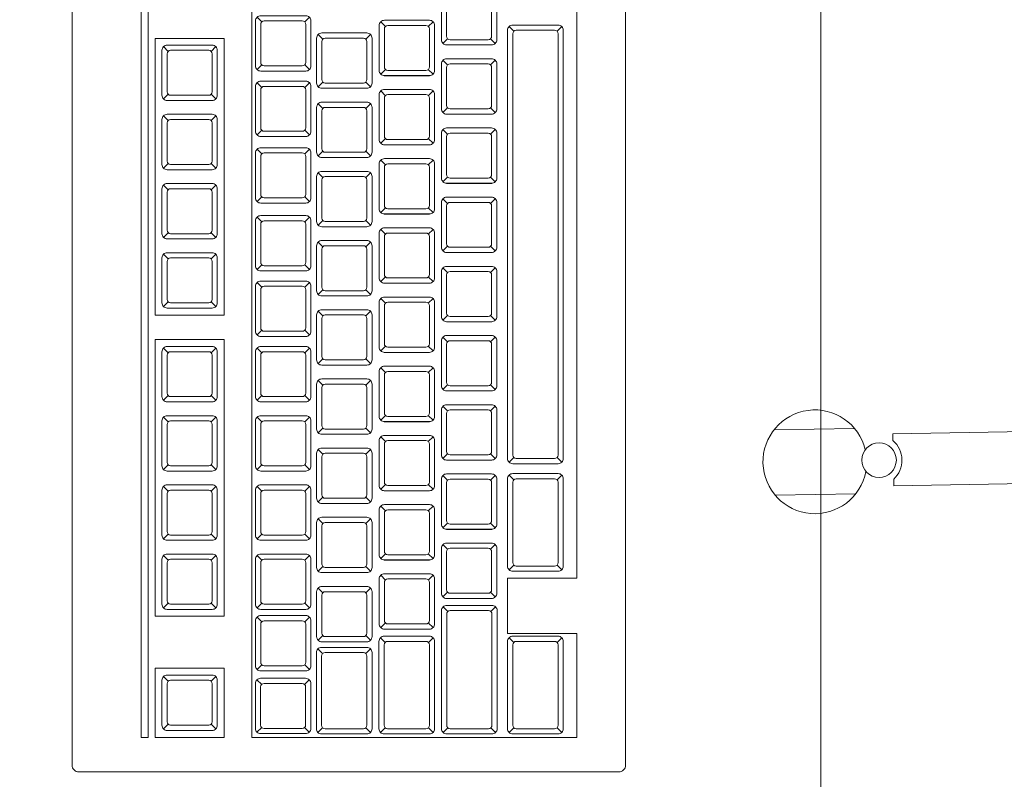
# Model space of a CAD drawing. Header units: millimetres. Extents: x 24385 to 79107, y -56478 to -23676.
# Tile 226 of 256: x 28083 to 28112, y -25822 to -25800. Entities that reach past the tile are written whole.
import ezdxf

# ---------------------------------------------------------------- set-up
doc = ezdxf.new("R2010")
doc.units = ezdxf.units.MM
doc.header["$LTSCALE"] = 2
doc.layers.add('0_OPIS', color=7, linetype='Continuous', lineweight=13)
doc.layers.add('3DPLAN_A_TABELKA POMIESZCZEŃ', color=7, linetype='Continuous', lineweight=0)
doc.layers.add('3DPLAN_A_KRESKOWANIE 1', color=253, linetype='Continuous')
doc.layers.add('3DPLAN_A_OPIS', color=8, linetype='Continuous')
doc.layers.add('FURNITURE ZD 1 500', color=7, linetype='Continuous', lineweight=13, true_color=0x9fa8a5)
doc.styles.add('ARIAL', font='arial.ttf')

# ---------------------------------------------------------------- blocks, each defined once
blk = doc.blocks.new('kondygnacja -1')
at = {"layer": '3DPLAN_A_KRESKOWANIE 1'}
h = blk.add_hatch(dxfattribs=at)
h.set_pattern_fill('ANSI31', color=256, scale=7.5, style=0)
h.set_pattern_definition([(45, (23044.838, -26883.88), (-16.83798, 16.83798), [])])
h.paths.add_polyline_path([(31677.485, -24430.84), (30214.868, -24430.84), (30214.868, -24470.84), (30429.606, -24470.84), (30429.606, -24477.84), (30447.606, -24477.84), (30447.606, -24818.84), (30476.606, -24818.84), (30476.606, -24470.84), (31012.606, -24470.84), (31012.606, -24478.84), (31079.606, -24478.84), (31079.606, -24470.84), (31638.606, -24470.84), (31638.606, -25036.84), (31079.606, -25036.84), (31079.606, -25028.84), (31012.606, -25028.84), (31012.606, -25036.84), (30611.38, -25036.84), (30611.38, -25072.84), (31023.606, -25072.84), (31034.606, -25082.84), (31034.606, -25330.84), (31023.606, -25340.84), (30831.396, -25340.84, -0.038531), (30832.58, -25356.183), (30832.58, -25371.84), (31079.606, -25371.84), (31079.606, -25072.84), (31638.606, -25072.84), (31638.606, -25943.84), (30832.58, -25943.84), (30832.58, -26009.84), (31677.485, -26009.84)])
h.paths.add_polyline_path([(30682.606, -26009.84), (30832.58, -26009.84), (30832.58, -25943.84), (30760.606, -25943.84), (30760.606, -25454.668), (30735.606, -25464.584), (30735.606, -25943.84), (30682.606, -25943.84)])
h.paths.add_polyline_path([(30679.606, -25371.84), (30735.606, -25371.84), (30735.606, -25464.584), (30760.606, -25454.668), (30760.606, -25371.84), (30832.58, -25371.84), (30832.58, -25356.183, 0.038531), (30831.396, -25340.84), (30679.606, -25340.84)])
h.paths.add_polyline_path([(30355.83, -25371.84), (30425.606, -25371.84), (30425.606, -25379.84), (30463.606, -25379.84), (30463.606, -25424.739), (30471.606, -25424.739), (30471.606, -25395.84), (30533.606, -25395.84), (30533.606, -25371.84), (30576.606, -25371.84), (30576.606, -25341.84), (30472.606, -25341.84), (30472.606, -25326.84), (30427.606, -25326.84), (30427.606, -25341.84), (30355.83, -25341.84)])
h.paths.add_polyline_path([(30456.606, -25936.84), (30425.606, -25936.84), (30425.606, -25945.84), (30380.606, -25945.84), (30380.606, -26009.84), (30512.606, -26009.84), (30512.606, -25943.84), (30466.606, -25943.84), (30466.606, -25712.84), (30456.606, -25712.84)])
h.paths.add_polyline_path([(28888.606, -25941.84), (28888.606, -26009.84), (29013.606, -26009.84), (29013.606, -25941.84)])
h.paths.add_polyline_path([(28591.166, -26009.84), (28591.166, -25944.84), (28547.606, -25944.84), (28547.606, -26009.84)])
h.paths.add_polyline_path([(28624.606, -25870.534), (28654.797, -25870.534), (28654.797, -25924.534), (28624.606, -25924.534), (28624.606, -25944.84), (28591.166, -25944.84), (28591.166, -26009.84), (28713.606, -26009.84), (28713.606, -25941.84), (28672.606, -25941.84), (28672.606, -25932.84), (28657.606, -25932.84), (28657.606, -25716.84), (28624.606, -25716.84)])
h.paths.add_polyline_path([(28372.606, -25944.84), (28328.606, -25944.84), (28328.606, -25907.84), (28282.606, -25907.84), (28282.606, -25944.84), (28248.606, -25944.84), (28248.606, -26009.84), (28372.606, -26009.84)])
h.paths.add_polyline_path([(28092.606, -25563.84), (28054.606, -25563.84), (28054.606, -25383.84), (28067.602, -25383.84), (28067.606, -25375.84), (28340.606, -25375.84), (28340.606, -25341.84), (28070.606, -25341.84), (28070.606, -25332.84), (28030.606, -25332.84), (28030.606, -25395.598), (28048.707, -25395.598), (28048.707, -25449.598), (28030.606, -25449.598), (28030.606, -26009.84), (28073.606, -26009.84), (28073.606, -25944.84), (28054.606, -25944.84), (28054.606, -25668.84), (28092.606, -25668.84)])
h.paths.add_polyline_path([(27949.606, -25495.746), (27949.606, -25507.746), (27983.295, -25507.746), (27983.295, -25521.746), (27949.606, -25521.746), (27949.606, -25531.84), (27999.606, -25531.84), (27999.606, -25934.84), (27982.606, -25934.84), (27982.606, -25942.84), (27947.606, -25942.84), (27947.606, -26009.84), (28026.624, -26009.84), (28026.624, -25449.598), (27999.606, -25449.598), (27999.606, -25463.84), (27949.606, -25463.84), (27949.606, -25481.746), (27983.295, -25481.746), (27983.295, -25495.746)])
h.paths.add_polyline_path([(27982.606, -25361.84), (27952.606, -25361.84), (27952.606, -25332.84), (28026.624, -25332.84), (28026.624, -25395.598), (27999.606, -25395.598), (27999.606, -25377.84), (27982.606, -25377.84)])
h.paths.add_polyline_path([(26818.606, -25892.84), (26781.485, -25892.84), (26781.485, -26009.84), (26894.541, -26009.84), (26894.541, -25942.84), (26830.606, -25942.84), (26830.606, -25930.84), (26818.606, -25930.84)])
h.paths.add_polyline_path([(26894.541, -26009.84), (27115.936, -26009.84), (27115.936, -25942.84), (26894.541, -25942.84)])
h.paths.add_polyline_path([(27115.936, -25942.84), (27115.936, -26009.84), (27466.606, -26009.84), (27466.606, -25942.84), (27427.606, -25942.84), (27427.606, -25933.84), (27384.606, -25933.84), (27384.606, -25942.84)])
h.paths.add_polyline_path([(27641.606, -25942.84), (27641.606, -26009.84), (27802.606, -26009.84), (27802.606, -25942.84)])
h.paths.add_polyline_path([(30621.105, -25040.467), (30688.374, -25040.467), (30688.374, -25072.867), (30621.105, -25072.867)], flags=24)
at = {"layer": 'FURNITURE ZD 1 500', "lineweight": 0}
for p, q in [((28090.011, -25792.236), (28090.011, -25821.136)), ((28099.399, -25816.536), (28099.399, -25797.236)), ((28090.294, -25800.456), (28090.159, -25800.321)), ((28091.536, -25800.456), (28091.671, -25800.321)), ((28093.868, -25800.588), (28093.733, -25800.452)), ((28095.109, -25800.588), (28095.245, -25800.452)), ((28097.579, -25800.725), (28097.443, -25800.59)), ((28098.829, -25800.725), (28098.964, -25800.59)), ((28092.061, -25800.954), (28091.925, -25800.819)), ((28093.302, -25800.954), (28093.438, -25800.819)), ((28087.591, -25801.307), (28087.455, -25801.171)), ((28088.832, -25801.307), (28088.968, -25801.171)), ((28095.668, -25800.942), (28095.533, -25801.077)), ((28095.631, -25801.123), (28096.94, -25801.123)), ((28096.909, -25800.942), (28097.045, -25801.077)), ((28090.294, -25801.697), (28090.159, -25801.833)), ((28091.536, -25801.697), (28091.671, -25801.833)), ((28095.668, -25801.7), (28095.533, -25801.565)), ((28096.909, -25801.7), (28097.045, -25801.565)), ((28093.868, -25801.829), (28093.733, -25801.964)), ((28093.832, -25802.011), (28095.14, -25802.011)), ((28095.109, -25801.829), (28095.245, -25801.964)), ((28090.294, -25802.347), (28090.159, -25802.212)), ((28091.536, -25802.347), (28091.671, -25802.212)), ((28092.061, -25802.196), (28091.925, -25802.331)), ((28093.302, -25802.196), (28093.438, -25802.331)), ((28087.591, -25802.548), (28087.455, -25802.684)), ((28088.832, -25802.548), (28088.968, -25802.684)), ((28093.868, -25802.588), (28093.733, -25802.452)), ((28095.109, -25802.588), (28095.245, -25802.452)), ((28092.061, -25802.954), (28091.925, -25802.819)), ((28093.302, -25802.954), (28093.438, -25802.819)), ((28087.591, -25803.307), (28087.455, -25803.171)), ((28088.832, -25803.307), (28088.968, -25803.171)), ((28095.668, -25802.942), (28095.533, -25803.077)), ((28095.631, -25803.123), (28096.94, -25803.123)), ((28096.909, -25802.942), (28097.045, -25803.077)), ((28090.294, -25803.589), (28090.159, -25803.724)), ((28091.536, -25803.589), (28091.671, -25803.724)), ((28095.668, -25803.7), (28095.533, -25803.565)), ((28096.909, -25803.7), (28097.045, -25803.565)), ((28093.868, -25803.829), (28093.733, -25803.964)), ((28093.832, -25804.011), (28095.14, -25804.011)), ((28095.109, -25803.829), (28095.245, -25803.964)), ((28090.294, -25804.272), (28090.159, -25804.136)), ((28091.536, -25804.272), (28091.671, -25804.136)), ((28092.061, -25804.196), (28091.925, -25804.331)), ((28093.302, -25804.196), (28093.438, -25804.331)), ((28087.591, -25804.548), (28087.455, -25804.684)), ((28088.832, -25804.548), (28088.968, -25804.684)), ((28093.868, -25804.588), (28093.733, -25804.452)), ((28095.109, -25804.588), (28095.245, -25804.452)), ((28092.061, -25804.954), (28091.925, -25804.819)), ((28093.302, -25804.954), (28093.438, -25804.819)), ((28087.591, -25805.307), (28087.455, -25805.171)), ((28088.832, -25805.307), (28088.968, -25805.171)), ((28095.668, -25804.942), (28095.533, -25805.077)), ((28095.631, -25805.123), (28096.94, -25805.123)), ((28096.909, -25804.942), (28097.045, -25805.077)), ((28090.294, -25805.513), (28090.159, -25805.648)), ((28091.536, -25805.513), (28091.671, -25805.648)), ((28095.668, -25805.7), (28095.533, -25805.565)), ((28096.909, -25805.7), (28097.045, -25805.565)), ((28093.868, -25805.829), (28093.733, -25805.964)), ((28093.832, -25806.011), (28095.14, -25806.011)), ((28095.109, -25805.829), (28095.245, -25805.964)), ((28090.294, -25806.233), (28090.159, -25806.098)), ((28091.536, -25806.233), (28091.671, -25806.098)), ((28092.061, -25806.196), (28091.925, -25806.331)), ((28093.302, -25806.196), (28093.438, -25806.331)), ((28087.591, -25806.548), (28087.455, -25806.684)), ((28088.832, -25806.548), (28088.968, -25806.684)), ((28093.868, -25806.588), (28093.733, -25806.452)), ((28095.109, -25806.588), (28095.245, -25806.452)), ((28092.061, -25806.954), (28091.925, -25806.819)), ((28093.302, -25806.954), (28093.438, -25806.819)), ((28087.591, -25807.307), (28087.455, -25807.171)), ((28088.832, -25807.307), (28088.968, -25807.171)), ((28095.668, -25806.942), (28095.533, -25807.077)), ((28095.631, -25807.123), (28096.94, -25807.123)), ((28096.909, -25806.942), (28097.045, -25807.077)), ((28090.294, -25807.475), (28090.159, -25807.61)), ((28091.536, -25807.475), (28091.671, -25807.61)), ((28095.668, -25807.7), (28095.533, -25807.565)), ((28096.909, -25807.7), (28097.045, -25807.565)), ((28090.294, -25808.127), (28090.159, -25807.992)), ((28091.536, -25808.127), (28091.671, -25807.992)), ((28093.868, -25807.829), (28093.733, -25807.964)), ((28093.832, -25808.011), (28095.14, -25808.011)), ((28095.109, -25807.829), (28095.245, -25807.964)), ((28092.061, -25808.196), (28091.925, -25808.331)), ((28093.302, -25808.196), (28093.438, -25808.331)), ((28087.591, -25808.548), (28087.455, -25808.684)), ((28088.832, -25808.548), (28088.968, -25808.684)), ((28093.868, -25808.588), (28093.733, -25808.452)), ((28095.109, -25808.588), (28095.245, -25808.452)), ((28092.061, -25808.954), (28091.925, -25808.819)), ((28093.302, -25808.954), (28093.438, -25808.819)), ((28095.668, -25808.942), (28095.533, -25809.077)), ((28095.631, -25809.123), (28096.94, -25809.123)), ((28096.909, -25808.942), (28097.045, -25809.077)), ((28090.294, -25809.369), (28090.159, -25809.504)), ((28091.536, -25809.369), (28091.671, -25809.504)), ((28095.668, -25809.7), (28095.533, -25809.565)), ((28096.909, -25809.7), (28097.045, -25809.565)), ((28087.591, -25810.017), (28087.455, -25809.882)), ((28088.832, -25810.017), (28088.968, -25809.882)), ((28090.294, -25810.017), (28090.159, -25809.882)), ((28091.536, -25810.017), (28091.671, -25809.882)), ((28093.868, -25809.829), (28093.733, -25809.964)), ((28093.832, -25810.011), (28095.14, -25810.011)), ((28095.109, -25809.829), (28095.245, -25809.964)), ((28092.061, -25810.196), (28091.925, -25810.331)), ((28093.302, -25810.196), (28093.438, -25810.331)), ((28093.868, -25810.588), (28093.733, -25810.452)), ((28095.109, -25810.588), (28095.245, -25810.452)), ((28092.061, -25810.954), (28091.925, -25810.819)), ((28093.302, -25810.954), (28093.438, -25810.819)), ((28095.668, -25810.942), (28095.533, -25811.077)), ((28095.631, -25811.123), (28096.94, -25811.123)), ((28096.909, -25810.942), (28097.045, -25811.077)), ((28087.591, -25811.258), (28087.455, -25811.394)), ((28088.832, -25811.258), (28088.968, -25811.394)), ((28090.294, -25811.258), (28090.159, -25811.394)), ((28091.536, -25811.258), (28091.671, -25811.394)), ((28095.668, -25811.7), (28095.533, -25811.565)), ((28096.909, -25811.7), (28097.045, -25811.565)), ((28087.591, -25812.017), (28087.455, -25811.882)), ((28088.832, -25812.017), (28088.968, -25811.882)), ((28090.294, -25812.017), (28090.159, -25811.882)), ((28091.536, -25812.017), (28091.671, -25811.882)), ((28093.868, -25811.829), (28093.733, -25811.964)), ((28095.109, -25811.829), (28095.245, -25811.964)), ((28092.061, -25812.196), (28091.925, -25812.331)), ((28093.302, -25812.196), (28093.438, -25812.331)), ((28093.832, -25812.011), (28095.14, -25812.011)), ((28112.786, -25812.289), (28108.535, -25812.365)), ((28093.868, -25812.588), (28093.733, -25812.452)), ((28095.109, -25812.588), (28095.245, -25812.452)), ((28108.535, -25812.365), (28108.539, -25812.556)), ((28092.061, -25812.954), (28091.925, -25812.819)), ((28093.302, -25812.954), (28093.438, -25812.819)), ((28095.668, -25812.942), (28095.533, -25813.077)), ((28095.631, -25813.123), (28096.94, -25813.123)), ((28096.909, -25812.942), (28097.045, -25813.077)), ((28097.579, -25813.046), (28097.443, -25813.181)), ((28098.829, -25813.046), (28098.964, -25813.181)), ((28087.591, -25813.258), (28087.455, -25813.394)), ((28088.832, -25813.258), (28088.968, -25813.394)), ((28090.294, -25813.258), (28090.159, -25813.394)), ((28091.536, -25813.258), (28091.671, -25813.394)), ((28095.668, -25813.7), (28095.533, -25813.565)), ((28096.909, -25813.7), (28097.045, -25813.565)), ((28097.579, -25813.69), (28097.443, -25813.555)), ((28098.829, -25813.69), (28098.964, -25813.555)), ((28108.559, -25813.674), (28108.562, -25813.865)), ((28087.591, -25814.017), (28087.455, -25813.882)), ((28088.832, -25814.017), (28088.968, -25813.882)), ((28090.294, -25814.017), (28090.159, -25813.882)), ((28091.536, -25814.017), (28091.671, -25813.882)), ((28093.868, -25813.829), (28093.733, -25813.964)), ((28095.109, -25813.829), (28095.245, -25813.964)), ((28112.813, -25813.789), (28108.562, -25813.865)), ((28092.061, -25814.196), (28091.925, -25814.331)), ((28093.302, -25814.196), (28093.438, -25814.331)), ((28093.832, -25814.011), (28095.14, -25814.011)), ((28093.868, -25814.588), (28093.733, -25814.452)), ((28095.109, -25814.588), (28095.245, -25814.452)), ((28092.061, -25814.954), (28091.925, -25814.819)), ((28093.302, -25814.954), (28093.438, -25814.819)), ((28095.668, -25814.942), (28095.533, -25815.077)), ((28095.631, -25815.123), (28096.94, -25815.123)), ((28096.909, -25814.942), (28097.045, -25815.077)), ((28087.591, -25815.258), (28087.455, -25815.394)), ((28088.832, -25815.258), (28088.968, -25815.394)), ((28090.294, -25815.258), (28090.159, -25815.394)), ((28091.536, -25815.258), (28091.671, -25815.394)), ((28095.668, -25815.7), (28095.533, -25815.565)), ((28096.909, -25815.7), (28097.045, -25815.565)), ((28087.591, -25816.017), (28087.455, -25815.882)), ((28088.832, -25816.017), (28088.968, -25815.882)), ((28090.294, -25816.017), (28090.159, -25815.882)), ((28091.536, -25816.017), (28091.671, -25815.882)), ((28093.868, -25815.829), (28093.733, -25815.964)), ((28095.109, -25815.829), (28095.245, -25815.964)), ((28092.061, -25816.196), (28091.925, -25816.331)), ((28093.302, -25816.196), (28093.438, -25816.331)), ((28093.832, -25816.011), (28095.14, -25816.011)), ((28097.579, -25816.157), (28097.443, -25816.292)), ((28098.829, -25816.157), (28098.964, -25816.292)), ((28093.868, -25816.588), (28093.733, -25816.452)), ((28095.109, -25816.588), (28095.245, -25816.452)), ((28097.399, -25816.536), (28099.399, -25816.536)), ((28097.399, -25818.136), (28097.399, -25816.536)), ((28092.061, -25816.954), (28091.925, -25816.819)), ((28093.302, -25816.954), (28093.438, -25816.819)), ((28095.668, -25816.942), (28095.533, -25817.077)), ((28095.631, -25817.123), (28096.94, -25817.123)), ((28096.909, -25816.942), (28097.045, -25817.077)), ((28087.591, -25817.258), (28087.455, -25817.394)), ((28088.832, -25817.258), (28088.968, -25817.394)), ((28090.294, -25817.258), (28090.159, -25817.394)), ((28091.536, -25817.258), (28091.671, -25817.394)), ((28095.67, -25817.5), (28095.534, -25817.365)), ((28096.92, -25817.5), (28097.055, -25817.365)), ((28090.294, -25817.795), (28090.159, -25817.659)), ((28091.536, -25817.795), (28091.671, -25817.659)), ((28093.868, -25817.829), (28093.733, -25817.964)), ((28095.109, -25817.829), (28095.245, -25817.964)), ((28092.061, -25818.196), (28091.925, -25818.331)), ((28093.302, -25818.196), (28093.438, -25818.331)), ((28093.861, -25818.39), (28093.725, -25818.255)), ((28093.832, -25818.011), (28095.14, -25818.011)), ((28095.111, -25818.39), (28095.247, -25818.255)), ((28097.399, -25818.136), (28099.399, -25818.136)), ((28097.579, -25818.39), (28097.443, -25818.255)), ((28098.829, -25818.39), (28098.964, -25818.255)), ((28099.399, -25821.136), (28099.399, -25818.136)), ((28092.052, -25818.715), (28091.916, -25818.58)), ((28093.302, -25818.715), (28093.438, -25818.58)), ((28090.294, -25819.036), (28090.159, -25819.171)), ((28091.536, -25819.036), (28091.671, -25819.171)), ((28087.591, -25819.515), (28087.455, -25819.38)), ((28088.832, -25819.515), (28088.968, -25819.38)), ((28090.293, -25819.608), (28090.157, -25819.473)), ((28091.534, -25819.608), (28091.669, -25819.473)), ((28087.591, -25820.757), (28087.455, -25820.892)), ((28088.832, -25820.757), (28088.968, -25820.892)), ((28090.293, -25820.85), (28090.157, -25820.985)), ((28091.534, -25820.85), (28091.669, -25820.985)), ((28092.052, -25820.857), (28091.916, -25820.992)), ((28093.302, -25820.857), (28093.438, -25820.992)), ((28093.861, -25820.857), (28093.725, -25820.992)), ((28095.111, -25820.857), (28095.247, -25820.992)), ((28095.67, -25820.857), (28095.534, -25820.992)), ((28096.92, -25820.857), (28097.055, -25820.992)), ((28097.579, -25820.857), (28097.443, -25820.992)), ((28098.829, -25820.857), (28098.964, -25820.992)), ((28090.011, -25821.136), (28099.399, -25821.136))]:
    blk.add_line(p, q, dxfattribs=at)
at = {"layer": 'FURNITURE ZD 1 500'}
for p, q in [((28107.43, -25812.207), (28105.097, -25812.249)), ((28107.464, -25814.092), (28105.131, -25814.134))]:
    blk.add_line(p, q, dxfattribs=at)
blk.add_lwpolyline([(28106.45, -25902.36), (28056.452, -25902.564), (28056.452, -25752.358), (28106.45, -25752.358)], close=True, dxfattribs=at)
at = {"layer": 'FURNITURE ZD 1 500', "lineweight": 0}
for points in [[(28085.011, -25822.136), (28100.611, -25822.136, 0.414214), (28100.811, -25821.936), (28100.811, -25776.336, 0.414214), (28100.611, -25776.136), (28085.011, -25776.136, 0.414214), (28084.811, -25776.336), (28084.811, -25821.936, 0.414214)], [(28095.639, -25799.521, 0.414214), (28095.489, -25799.671), (28095.489, -25800.971, 0.414214), (28095.639, -25801.121), (28096.939, -25801.121, 0.414214), (28097.089, -25800.971), (28097.089, -25799.671, 0.414214), (28096.939, -25799.521)], [(28095.639, -25799.771), (28095.639, -25800.871, 0.414214), (28095.739, -25800.971), (28096.839, -25800.971, 0.414214), (28096.939, -25800.871), (28096.939, -25799.771, 0.414214), (28096.839, -25799.671), (28095.739, -25799.671, 0.414214)], [(28090.265, -25800.277, 0.414214), (28090.115, -25800.427), (28090.115, -25801.727, 0.414214), (28090.265, -25801.877), (28091.565, -25801.877, 0.414214), (28091.715, -25801.727), (28091.715, -25800.427, 0.414214), (28091.565, -25800.277)], [(28090.265, -25800.527), (28090.265, -25801.627, 0.414214), (28090.365, -25801.727), (28091.465, -25801.727, 0.414214), (28091.565, -25801.627), (28091.565, -25800.527, 0.414214), (28091.465, -25800.427), (28090.365, -25800.427, 0.414214)], [(28093.839, -25800.408, 0.414214), (28093.689, -25800.558), (28093.689, -25801.858, 0.414214), (28093.839, -25802.008), (28095.139, -25802.008, 0.414214), (28095.289, -25801.858), (28095.289, -25800.558, 0.414214), (28095.139, -25800.408)], [(28093.839, -25800.658), (28093.839, -25801.758, 0.414214), (28093.939, -25801.858), (28095.039, -25801.858, 0.414214), (28095.139, -25801.758), (28095.139, -25800.658, 0.414214), (28095.039, -25800.558), (28093.939, -25800.558, 0.414214)], [(28098.858, -25800.546), (28097.549, -25800.546, 0.414214), (28097.399, -25800.696), (28097.399, -25813.075, 0.414214), (28097.549, -25813.225), (28098.858, -25813.225, 0.414214), (28099.008, -25813.075), (28099.008, -25800.696, 0.414214)], [(28092.032, -25800.775, 0.414214), (28091.882, -25800.925), (28091.882, -25802.225, 0.414214), (28092.032, -25802.375), (28093.332, -25802.375, 0.414214), (28093.482, -25802.225), (28093.482, -25800.925, 0.414214), (28093.332, -25800.775)], [(28098.758, -25813.075), (28097.649, -25813.075, -0.414214), (28097.549, -25812.975), (28097.549, -25800.796, -0.414214), (28097.649, -25800.696), (28098.758, -25800.696, -0.414214), (28098.858, -25800.796), (28098.858, -25812.975, -0.414214)], [(28087.561, -25801.127, 0.414214), (28087.411, -25801.277), (28087.411, -25802.577, 0.414214), (28087.561, -25802.727), (28088.861, -25802.727, 0.414214), (28089.011, -25802.577), (28089.011, -25801.277, 0.414214), (28088.861, -25801.127)], [(28092.032, -25801.025), (28092.032, -25802.125, 0.414214), (28092.132, -25802.225), (28093.232, -25802.225, 0.414214), (28093.332, -25802.125), (28093.332, -25801.025, 0.414214), (28093.232, -25800.925), (28092.132, -25800.925, 0.414214)], [(28087.561, -25801.377), (28087.561, -25802.477, 0.414214), (28087.661, -25802.577), (28088.761, -25802.577, 0.414214), (28088.861, -25802.477), (28088.861, -25801.377, 0.414214), (28088.761, -25801.277), (28087.661, -25801.277, 0.414214)], [(28095.639, -25801.521, 0.414214), (28095.489, -25801.671), (28095.489, -25802.971, 0.414214), (28095.639, -25803.121), (28096.939, -25803.121, 0.414214), (28097.089, -25802.971), (28097.089, -25801.671, 0.414214), (28096.939, -25801.521)], [(28095.639, -25801.771), (28095.639, -25802.871, 0.414214), (28095.739, -25802.971), (28096.839, -25802.971, 0.414214), (28096.939, -25802.871), (28096.939, -25801.771, 0.414214), (28096.839, -25801.671), (28095.739, -25801.671, 0.414214)], [(28090.265, -25802.168, 0.414214), (28090.115, -25802.318), (28090.115, -25803.618, 0.414214), (28090.265, -25803.768), (28091.565, -25803.768, 0.414214), (28091.715, -25803.618), (28091.715, -25802.318, 0.414214), (28091.565, -25802.168)], [(28090.265, -25802.418), (28090.265, -25803.518, 0.414214), (28090.365, -25803.618), (28091.465, -25803.618, 0.414214), (28091.565, -25803.518), (28091.565, -25802.418, 0.414214), (28091.465, -25802.318), (28090.365, -25802.318, 0.414214)], [(28093.839, -25802.408, 0.414214), (28093.689, -25802.558), (28093.689, -25803.858, 0.414214), (28093.839, -25804.008), (28095.139, -25804.008, 0.414214), (28095.289, -25803.858), (28095.289, -25802.558, 0.414214), (28095.139, -25802.408)], [(28093.839, -25802.658), (28093.839, -25803.758, 0.414214), (28093.939, -25803.858), (28095.039, -25803.858, 0.414214), (28095.139, -25803.758), (28095.139, -25802.658, 0.414214), (28095.039, -25802.558), (28093.939, -25802.558, 0.414214)], [(28092.032, -25802.775, 0.414214), (28091.882, -25802.925), (28091.882, -25804.225, 0.414214), (28092.032, -25804.375), (28093.332, -25804.375, 0.414214), (28093.482, -25804.225), (28093.482, -25802.925, 0.414214), (28093.332, -25802.775)], [(28087.561, -25803.127, 0.414214), (28087.411, -25803.277), (28087.411, -25804.577, 0.414214), (28087.561, -25804.727), (28088.861, -25804.727, 0.414214), (28089.011, -25804.577), (28089.011, -25803.277, 0.414214), (28088.861, -25803.127)], [(28092.032, -25803.025), (28092.032, -25804.125, 0.414214), (28092.132, -25804.225), (28093.232, -25804.225, 0.414214), (28093.332, -25804.125), (28093.332, -25803.025, 0.414214), (28093.232, -25802.925), (28092.132, -25802.925, 0.414214)], [(28087.561, -25803.377), (28087.561, -25804.477, 0.414214), (28087.661, -25804.577), (28088.761, -25804.577, 0.414214), (28088.861, -25804.477), (28088.861, -25803.377, 0.414214), (28088.761, -25803.277), (28087.661, -25803.277, 0.414214)], [(28095.639, -25803.521, 0.414214), (28095.489, -25803.671), (28095.489, -25804.971, 0.414214), (28095.639, -25805.121), (28096.939, -25805.121, 0.414214), (28097.089, -25804.971), (28097.089, -25803.671, 0.414214), (28096.939, -25803.521)], [(28095.639, -25803.771), (28095.639, -25804.871, 0.414214), (28095.739, -25804.971), (28096.839, -25804.971, 0.414214), (28096.939, -25804.871), (28096.939, -25803.771, 0.414214), (28096.839, -25803.671), (28095.739, -25803.671, 0.414214)], [(28090.265, -25804.092, 0.414214), (28090.115, -25804.242), (28090.115, -25805.542, 0.414214), (28090.265, -25805.692), (28091.565, -25805.692, 0.414214), (28091.715, -25805.542), (28091.715, -25804.242, 0.414214), (28091.565, -25804.092)], [(28090.265, -25804.342), (28090.265, -25805.442, 0.414214), (28090.365, -25805.542), (28091.465, -25805.542, 0.414214), (28091.565, -25805.442), (28091.565, -25804.342, 0.414214), (28091.465, -25804.242), (28090.365, -25804.242, 0.414214)], [(28093.839, -25804.408, 0.414214), (28093.689, -25804.558), (28093.689, -25805.858, 0.414214), (28093.839, -25806.008), (28095.139, -25806.008, 0.414214), (28095.289, -25805.858), (28095.289, -25804.558, 0.414214), (28095.139, -25804.408)], [(28093.839, -25804.658), (28093.839, -25805.758, 0.414214), (28093.939, -25805.858), (28095.039, -25805.858, 0.414214), (28095.139, -25805.758), (28095.139, -25804.658, 0.414214), (28095.039, -25804.558), (28093.939, -25804.558, 0.414214)], [(28092.032, -25804.775, 0.414214), (28091.882, -25804.925), (28091.882, -25806.225, 0.414214), (28092.032, -25806.375), (28093.332, -25806.375, 0.414214), (28093.482, -25806.225), (28093.482, -25804.925, 0.414214), (28093.332, -25804.775)], [(28087.561, -25805.127, 0.414214), (28087.411, -25805.277), (28087.411, -25806.577, 0.414214), (28087.561, -25806.727), (28088.861, -25806.727, 0.414214), (28089.011, -25806.577), (28089.011, -25805.277, 0.414214), (28088.861, -25805.127)], [(28092.032, -25805.025), (28092.032, -25806.125, 0.414214), (28092.132, -25806.225), (28093.232, -25806.225, 0.414214), (28093.332, -25806.125), (28093.332, -25805.025, 0.414214), (28093.232, -25804.925), (28092.132, -25804.925, 0.414214)], [(28087.561, -25805.377), (28087.561, -25806.477, 0.414214), (28087.661, -25806.577), (28088.761, -25806.577, 0.414214), (28088.861, -25806.477), (28088.861, -25805.377, 0.414214), (28088.761, -25805.277), (28087.661, -25805.277, 0.414214)], [(28095.639, -25805.521, 0.414214), (28095.489, -25805.671), (28095.489, -25806.971, 0.414214), (28095.639, -25807.121), (28096.939, -25807.121, 0.414214), (28097.089, -25806.971), (28097.089, -25805.671, 0.414214), (28096.939, -25805.521)], [(28095.639, -25805.771), (28095.639, -25806.871, 0.414214), (28095.739, -25806.971), (28096.839, -25806.971, 0.414214), (28096.939, -25806.871), (28096.939, -25805.771, 0.414214), (28096.839, -25805.671), (28095.739, -25805.671, 0.414214)], [(28090.265, -25806.054, 0.414214), (28090.115, -25806.204), (28090.115, -25807.504, 0.414214), (28090.265, -25807.654), (28091.565, -25807.654, 0.414214), (28091.715, -25807.504), (28091.715, -25806.204, 0.414214), (28091.565, -25806.054)], [(28090.265, -25806.304), (28090.265, -25807.404, 0.414214), (28090.365, -25807.504), (28091.465, -25807.504, 0.414214), (28091.565, -25807.404), (28091.565, -25806.304, 0.414214), (28091.465, -25806.204), (28090.365, -25806.204, 0.414214)], [(28093.839, -25806.408, 0.414214), (28093.689, -25806.558), (28093.689, -25807.858, 0.414214), (28093.839, -25808.008), (28095.139, -25808.008, 0.414214), (28095.289, -25807.858), (28095.289, -25806.558, 0.414214), (28095.139, -25806.408)], [(28093.839, -25806.658), (28093.839, -25807.758, 0.414214), (28093.939, -25807.858), (28095.039, -25807.858, 0.414214), (28095.139, -25807.758), (28095.139, -25806.658, 0.414214), (28095.039, -25806.558), (28093.939, -25806.558, 0.414214)], [(28092.032, -25806.775, 0.414214), (28091.882, -25806.925), (28091.882, -25808.225, 0.414214), (28092.032, -25808.375), (28093.332, -25808.375, 0.414214), (28093.482, -25808.225), (28093.482, -25806.925, 0.414214), (28093.332, -25806.775)], [(28087.561, -25807.127, 0.414214), (28087.411, -25807.277), (28087.411, -25808.577, 0.414214), (28087.561, -25808.727), (28088.861, -25808.727, 0.414214), (28089.011, -25808.577), (28089.011, -25807.277, 0.414214), (28088.861, -25807.127)], [(28092.032, -25807.025), (28092.032, -25808.125, 0.414214), (28092.132, -25808.225), (28093.232, -25808.225, 0.414214), (28093.332, -25808.125), (28093.332, -25807.025, 0.414214), (28093.232, -25806.925), (28092.132, -25806.925, 0.414214)], [(28087.561, -25807.377), (28087.561, -25808.477, 0.414214), (28087.661, -25808.577), (28088.761, -25808.577, 0.414214), (28088.861, -25808.477), (28088.861, -25807.377, 0.414214), (28088.761, -25807.277), (28087.661, -25807.277, 0.414214)], [(28095.639, -25807.521, 0.414214), (28095.489, -25807.671), (28095.489, -25808.971, 0.414214), (28095.639, -25809.121), (28096.939, -25809.121, 0.414214), (28097.089, -25808.971), (28097.089, -25807.671, 0.414214), (28096.939, -25807.521)], [(28095.639, -25807.771), (28095.639, -25808.871, 0.414214), (28095.739, -25808.971), (28096.839, -25808.971, 0.414214), (28096.939, -25808.871), (28096.939, -25807.771, 0.414214), (28096.839, -25807.671), (28095.739, -25807.671, 0.414214)], [(28090.265, -25807.948, 0.414214), (28090.115, -25808.098), (28090.115, -25809.398, 0.414214), (28090.265, -25809.548), (28091.565, -25809.548, 0.414214), (28091.715, -25809.398), (28091.715, -25808.098, 0.414214), (28091.565, -25807.948)], [(28090.265, -25808.198), (28090.265, -25809.298, 0.414214), (28090.365, -25809.398), (28091.465, -25809.398, 0.414214), (28091.565, -25809.298), (28091.565, -25808.198, 0.414214), (28091.465, -25808.098), (28090.365, -25808.098, 0.414214)], [(28093.839, -25808.408, 0.414214), (28093.689, -25808.558), (28093.689, -25809.858, 0.414214), (28093.839, -25810.008), (28095.139, -25810.008, 0.414214), (28095.289, -25809.858), (28095.289, -25808.558, 0.414214), (28095.139, -25808.408)], [(28093.839, -25808.658), (28093.839, -25809.758, 0.414214), (28093.939, -25809.858), (28095.039, -25809.858, 0.414214), (28095.139, -25809.758), (28095.139, -25808.658, 0.414214), (28095.039, -25808.558), (28093.939, -25808.558, 0.414214)], [(28092.032, -25808.775, 0.414214), (28091.882, -25808.925), (28091.882, -25810.225, 0.414214), (28092.032, -25810.375), (28093.332, -25810.375, 0.414214), (28093.482, -25810.225), (28093.482, -25808.925, 0.414214), (28093.332, -25808.775)], [(28092.032, -25809.025), (28092.032, -25810.125, 0.414214), (28092.132, -25810.225), (28093.232, -25810.225, 0.414214), (28093.332, -25810.125), (28093.332, -25809.025, 0.414214), (28093.232, -25808.925), (28092.132, -25808.925, 0.414214)], [(28095.639, -25809.521, 0.414214), (28095.489, -25809.671), (28095.489, -25810.971, 0.414214), (28095.639, -25811.121), (28096.939, -25811.121, 0.414214), (28097.089, -25810.971), (28097.089, -25809.671, 0.414214), (28096.939, -25809.521)], [(28095.639, -25809.771), (28095.639, -25810.871, 0.414214), (28095.739, -25810.971), (28096.839, -25810.971, 0.414214), (28096.939, -25810.871), (28096.939, -25809.771, 0.414214), (28096.839, -25809.671), (28095.739, -25809.671, 0.414214)], [(28087.561, -25809.838, 0.414214), (28087.411, -25809.988), (28087.411, -25811.288, 0.414214), (28087.561, -25811.438), (28088.861, -25811.438, 0.414214), (28089.011, -25811.288), (28089.011, -25809.988, 0.414214), (28088.861, -25809.838)], [(28087.561, -25810.088), (28087.561, -25811.188, 0.414214), (28087.661, -25811.288), (28088.761, -25811.288, 0.414214), (28088.861, -25811.188), (28088.861, -25810.088, 0.414214), (28088.761, -25809.988), (28087.661, -25809.988, 0.414214)], [(28090.265, -25809.838, 0.414214), (28090.115, -25809.988), (28090.115, -25811.288, 0.414214), (28090.265, -25811.438), (28091.565, -25811.438, 0.414214), (28091.715, -25811.288), (28091.715, -25809.988, 0.414214), (28091.565, -25809.838)], [(28090.265, -25810.088), (28090.265, -25811.188, 0.414214), (28090.365, -25811.288), (28091.465, -25811.288, 0.414214), (28091.565, -25811.188), (28091.565, -25810.088, 0.414214), (28091.465, -25809.988), (28090.365, -25809.988, 0.414214)], [(28093.839, -25810.408, 0.414214), (28093.689, -25810.558), (28093.689, -25811.858, 0.414214), (28093.839, -25812.008), (28095.139, -25812.008, 0.414214), (28095.289, -25811.858), (28095.289, -25810.558, 0.414214), (28095.139, -25810.408)], [(28093.839, -25810.658), (28093.839, -25811.758, 0.414214), (28093.939, -25811.858), (28095.039, -25811.858, 0.414214), (28095.139, -25811.758), (28095.139, -25810.658, 0.414214), (28095.039, -25810.558), (28093.939, -25810.558, 0.414214)], [(28092.032, -25810.775, 0.414214), (28091.882, -25810.925), (28091.882, -25812.225, 0.414214), (28092.032, -25812.375), (28093.332, -25812.375, 0.414214), (28093.482, -25812.225), (28093.482, -25810.925, 0.414214), (28093.332, -25810.775)], [(28092.032, -25811.025), (28092.032, -25812.125, 0.414214), (28092.132, -25812.225), (28093.232, -25812.225, 0.414214), (28093.332, -25812.125), (28093.332, -25811.025, 0.414214), (28093.232, -25810.925), (28092.132, -25810.925, 0.414214)], [(28095.639, -25811.521, 0.414214), (28095.489, -25811.671), (28095.489, -25812.971, 0.414214), (28095.639, -25813.121), (28096.939, -25813.121, 0.414214), (28097.089, -25812.971), (28097.089, -25811.671, 0.414214), (28096.939, -25811.521)], [(28095.639, -25811.771), (28095.639, -25812.871, 0.414214), (28095.739, -25812.971), (28096.839, -25812.971, 0.414214), (28096.939, -25812.871), (28096.939, -25811.771, 0.414214), (28096.839, -25811.671), (28095.739, -25811.671, 0.414214)], [(28087.561, -25811.838, 0.414214), (28087.411, -25811.988), (28087.411, -25813.288, 0.414214), (28087.561, -25813.438), (28088.861, -25813.438, 0.414214), (28089.011, -25813.288), (28089.011, -25811.988, 0.414214), (28088.861, -25811.838)], [(28087.561, -25812.088), (28087.561, -25813.188, 0.414214), (28087.661, -25813.288), (28088.761, -25813.288, 0.414214), (28088.861, -25813.188), (28088.861, -25812.088, 0.414214), (28088.761, -25811.988), (28087.661, -25811.988, 0.414214)], [(28090.265, -25811.838, 0.414214), (28090.115, -25811.988), (28090.115, -25813.288, 0.414214), (28090.265, -25813.438), (28091.565, -25813.438, 0.414214), (28091.715, -25813.288), (28091.715, -25811.988, 0.414214), (28091.565, -25811.838)], [(28090.265, -25812.088), (28090.265, -25813.188, 0.414214), (28090.365, -25813.288), (28091.465, -25813.288, 0.414214), (28091.565, -25813.188), (28091.565, -25812.088, 0.414214), (28091.465, -25811.988), (28090.365, -25811.988, 0.414214)], [(28093.839, -25812.408, 0.414214), (28093.689, -25812.558), (28093.689, -25813.858, 0.414214), (28093.839, -25814.008), (28095.139, -25814.008, 0.414214), (28095.289, -25813.858), (28095.289, -25812.558, 0.414214), (28095.139, -25812.408)], [(28093.839, -25812.658), (28093.839, -25813.758, 0.414214), (28093.939, -25813.858), (28095.039, -25813.858, 0.414214), (28095.139, -25813.758), (28095.139, -25812.658, 0.414214), (28095.039, -25812.558), (28093.939, -25812.558, 0.414214)], [(28092.032, -25812.775, 0.414214), (28091.882, -25812.925), (28091.882, -25814.225, 0.414214), (28092.032, -25814.375), (28093.332, -25814.375, 0.414214), (28093.482, -25814.225), (28093.482, -25812.925, 0.414214), (28093.332, -25812.775)], [(28092.032, -25813.025), (28092.032, -25814.125, 0.414214), (28092.132, -25814.225), (28093.232, -25814.225, 0.414214), (28093.332, -25814.125), (28093.332, -25813.025, 0.414214), (28093.232, -25812.925), (28092.132, -25812.925, 0.414214)], [(28095.639, -25813.521, 0.414214), (28095.489, -25813.671), (28095.489, -25814.971, 0.414214), (28095.639, -25815.121), (28096.939, -25815.121, 0.414214), (28097.089, -25814.971), (28097.089, -25813.671, 0.414214), (28096.939, -25813.521)], [(28095.639, -25813.771), (28095.639, -25814.871, 0.414214), (28095.739, -25814.971), (28096.839, -25814.971, 0.414214), (28096.939, -25814.871), (28096.939, -25813.771, 0.414214), (28096.839, -25813.671), (28095.739, -25813.671, 0.414214)], [(28098.858, -25813.511, -0.414214), (28099.008, -25813.661), (28099.008, -25816.186, -0.414214), (28098.858, -25816.336), (28097.549, -25816.336, -0.414214), (28097.399, -25816.186), (28097.399, -25813.661, -0.414214), (28097.549, -25813.511)], [(28097.549, -25813.761), (28097.549, -25816.086, 0.414214), (28097.649, -25816.186), (28098.758, -25816.186, 0.414214), (28098.858, -25816.086), (28098.858, -25813.761, 0.414214), (28098.758, -25813.661), (28097.649, -25813.661, 0.414214)], [(28087.561, -25813.838, 0.414214), (28087.411, -25813.988), (28087.411, -25815.288, 0.414214), (28087.561, -25815.438), (28088.861, -25815.438, 0.414214), (28089.011, -25815.288), (28089.011, -25813.988, 0.414214), (28088.861, -25813.838)], [(28087.561, -25814.088), (28087.561, -25815.188, 0.414214), (28087.661, -25815.288), (28088.761, -25815.288, 0.414214), (28088.861, -25815.188), (28088.861, -25814.088, 0.414214), (28088.761, -25813.988), (28087.661, -25813.988, 0.414214)], [(28090.265, -25813.838, 0.414214), (28090.115, -25813.988), (28090.115, -25815.288, 0.414214), (28090.265, -25815.438), (28091.565, -25815.438, 0.414214), (28091.715, -25815.288), (28091.715, -25813.988, 0.414214), (28091.565, -25813.838)], [(28090.265, -25814.088), (28090.265, -25815.188, 0.414214), (28090.365, -25815.288), (28091.465, -25815.288, 0.414214), (28091.565, -25815.188), (28091.565, -25814.088, 0.414214), (28091.465, -25813.988), (28090.365, -25813.988, 0.414214)], [(28093.839, -25814.408, 0.414214), (28093.689, -25814.558), (28093.689, -25815.858, 0.414214), (28093.839, -25816.008), (28095.139, -25816.008, 0.414214), (28095.289, -25815.858), (28095.289, -25814.558, 0.414214), (28095.139, -25814.408)], [(28093.839, -25814.658), (28093.839, -25815.758, 0.414214), (28093.939, -25815.858), (28095.039, -25815.858, 0.414214), (28095.139, -25815.758), (28095.139, -25814.658, 0.414214), (28095.039, -25814.558), (28093.939, -25814.558, 0.414214)], [(28092.032, -25814.775, 0.414214), (28091.882, -25814.925), (28091.882, -25816.225, 0.414214), (28092.032, -25816.375), (28093.332, -25816.375, 0.414214), (28093.482, -25816.225), (28093.482, -25814.925, 0.414214), (28093.332, -25814.775)], [(28092.032, -25815.025), (28092.032, -25816.125, 0.414214), (28092.132, -25816.225), (28093.232, -25816.225, 0.414214), (28093.332, -25816.125), (28093.332, -25815.025, 0.414214), (28093.232, -25814.925), (28092.132, -25814.925, 0.414214)], [(28095.639, -25815.521, 0.414214), (28095.489, -25815.671), (28095.489, -25816.971, 0.414214), (28095.639, -25817.121), (28096.939, -25817.121, 0.414214), (28097.089, -25816.971), (28097.089, -25815.671, 0.414214), (28096.939, -25815.521)], [(28095.639, -25815.771), (28095.639, -25816.871, 0.414214), (28095.739, -25816.971), (28096.839, -25816.971, 0.414214), (28096.939, -25816.871), (28096.939, -25815.771, 0.414214), (28096.839, -25815.671), (28095.739, -25815.671, 0.414214)], [(28087.561, -25815.838, 0.414214), (28087.411, -25815.988), (28087.411, -25817.288, 0.414214), (28087.561, -25817.438), (28088.861, -25817.438, 0.414214), (28089.011, -25817.288), (28089.011, -25815.988, 0.414214), (28088.861, -25815.838)], [(28087.561, -25816.088), (28087.561, -25817.188, 0.414214), (28087.661, -25817.288), (28088.761, -25817.288, 0.414214), (28088.861, -25817.188), (28088.861, -25816.088, 0.414214), (28088.761, -25815.988), (28087.661, -25815.988, 0.414214)], [(28090.265, -25815.838, 0.414214), (28090.115, -25815.988), (28090.115, -25817.288, 0.414214), (28090.265, -25817.438), (28091.565, -25817.438, 0.414214), (28091.715, -25817.288), (28091.715, -25815.988, 0.414214), (28091.565, -25815.838)], [(28090.265, -25816.088), (28090.265, -25817.188, 0.414214), (28090.365, -25817.288), (28091.465, -25817.288, 0.414214), (28091.565, -25817.188), (28091.565, -25816.088, 0.414214), (28091.465, -25815.988), (28090.365, -25815.988, 0.414214)], [(28093.839, -25816.408, 0.414214), (28093.689, -25816.558), (28093.689, -25817.858, 0.414214), (28093.839, -25818.008), (28095.139, -25818.008, 0.414214), (28095.289, -25817.858), (28095.289, -25816.558, 0.414214), (28095.139, -25816.408)], [(28093.839, -25816.658), (28093.839, -25817.758, 0.414214), (28093.939, -25817.858), (28095.039, -25817.858, 0.414214), (28095.139, -25817.758), (28095.139, -25816.658, 0.414214), (28095.039, -25816.558), (28093.939, -25816.558, 0.414214)], [(28092.032, -25816.775, 0.414214), (28091.882, -25816.925), (28091.882, -25818.225, 0.414214), (28092.032, -25818.375), (28093.332, -25818.375, 0.414214), (28093.482, -25818.225), (28093.482, -25816.925, 0.414214), (28093.332, -25816.775)], [(28092.032, -25817.025), (28092.032, -25818.125, 0.414214), (28092.132, -25818.225), (28093.232, -25818.225, 0.414214), (28093.332, -25818.125), (28093.332, -25817.025, 0.414214), (28093.232, -25816.925), (28092.132, -25816.925, 0.414214)], [(28096.949, -25821.036), (28095.64, -25821.036, -0.414214), (28095.49, -25820.886), (28095.49, -25817.471, -0.414214), (28095.64, -25817.321), (28096.949, -25817.321, -0.414214), (28097.099, -25817.471), (28097.099, -25820.886, -0.414214)], [(28090.265, -25817.615, 0.414214), (28090.115, -25817.765), (28090.115, -25819.065, 0.414214), (28090.265, -25819.215), (28091.565, -25819.215, 0.414214), (28091.715, -25819.065), (28091.715, -25817.765, 0.414214), (28091.565, -25817.615)], [(28095.74, -25817.471), (28096.849, -25817.471, -0.414214), (28096.949, -25817.571), (28096.949, -25820.786, -0.414214), (28096.849, -25820.886), (28095.74, -25820.886, -0.414214), (28095.64, -25820.786), (28095.64, -25817.571, -0.414214)], [(28090.265, -25817.865), (28090.265, -25818.965, 0.414214), (28090.365, -25819.065), (28091.465, -25819.065, 0.414214), (28091.565, -25818.965), (28091.565, -25817.865, 0.414214), (28091.465, -25817.765), (28090.365, -25817.765, 0.414214)], [(28095.14, -25821.036), (28093.832, -25821.036, -0.414214), (28093.682, -25820.886), (28093.682, -25818.361, -0.414214), (28093.832, -25818.211), (28095.14, -25818.211, -0.414214), (28095.29, -25818.361), (28095.29, -25820.886, -0.414214)], [(28097.399, -25820.886), (28097.399, -25818.361, -0.414214), (28097.549, -25818.211), (28098.858, -25818.211, -0.414214), (28099.008, -25818.361), (28099.008, -25820.886, -0.414214), (28098.858, -25821.036), (28097.549, -25821.036, -0.414214)], [(28091.873, -25820.886), (28091.873, -25818.686, -0.414214), (28092.023, -25818.536), (28093.332, -25818.536, -0.414214), (28093.482, -25818.686), (28093.482, -25820.886, -0.414214), (28093.332, -25821.036), (28092.023, -25821.036, -0.414214)], [(28093.832, -25818.461), (28093.832, -25820.786, 0.414214), (28093.932, -25820.886), (28095.04, -25820.886, 0.414214), (28095.14, -25820.786), (28095.14, -25818.461, 0.414214), (28095.04, -25818.361), (28093.932, -25818.361, 0.414214)], [(28097.649, -25818.361), (28098.758, -25818.361, -0.414214), (28098.858, -25818.461), (28098.858, -25820.786, -0.414214), (28098.758, -25820.886), (28097.649, -25820.886, -0.414214), (28097.549, -25820.786), (28097.549, -25818.461, -0.414214)], [(28092.123, -25818.686), (28093.232, -25818.686, -0.414214), (28093.332, -25818.786), (28093.332, -25820.786, -0.414214), (28093.232, -25820.886), (28092.123, -25820.886, -0.414214), (28092.023, -25820.786), (28092.023, -25818.786, -0.414214)], [(28087.561, -25819.336, 0.414214), (28087.411, -25819.486), (28087.411, -25820.786, 0.414214), (28087.561, -25820.936), (28088.861, -25820.936, 0.414214), (28089.011, -25820.786), (28089.011, -25819.486, 0.414214), (28088.861, -25819.336)], [(28087.561, -25819.586), (28087.561, -25820.686, 0.414214), (28087.661, -25820.786), (28088.761, -25820.786, 0.414214), (28088.861, -25820.686), (28088.861, -25819.586, 0.414214), (28088.761, -25819.486), (28087.661, -25819.486, 0.414214)], [(28090.263, -25819.429, 0.414214), (28090.113, -25819.579), (28090.113, -25820.879, 0.414214), (28090.263, -25821.029), (28091.563, -25821.029, 0.414214), (28091.713, -25820.879), (28091.713, -25819.579, 0.414214), (28091.563, -25819.429)], [(28090.263, -25819.679), (28090.263, -25820.779, 0.414214), (28090.363, -25820.879), (28091.463, -25820.879, 0.414214), (28091.563, -25820.779), (28091.563, -25819.679, 0.414214), (28091.463, -25819.579), (28090.363, -25819.579, 0.414214)]]:
    blk.add_lwpolyline(points, format="xyb", close=True, dxfattribs=at)
for points in [[(28087.011, -25821.136), (28087.011, -25785.536), (28086.811, -25785.536), (28086.811, -25821.136)], [(28087.211, -25800.936), (28087.211, -25808.936), (28089.211, -25808.936), (28089.211, -25800.936)], [(28087.211, -25809.636), (28087.211, -25817.636), (28089.211, -25817.636), (28089.211, -25809.636)], [(28087.211, -25821.136), (28087.211, -25819.136), (28089.211, -25819.136), (28089.211, -25821.136)]]:
    blk.add_lwpolyline(points, close=True, dxfattribs=at)
blk.add_circle((28108.136, -25813.123), 0.5, dxfattribs=at)
at = {"layer": 'FURNITURE ZD 1 500'}
blk.add_arc((28106.281, -25813.171), 1.5, 13.5721, 349.3924, dxfattribs=at)
at = {"layer": 'FURNITURE ZD 1 500', "lineweight": 0}
blk.add_arc((28108.049, -25813.124), 0.75, 312.8361, 49.2154, dxfattribs=at)
at = {"layer": '3DPLAN_A_OPIS', "color": 1, "lineweight": 30, "style": 'ARIAL'}
for tag, p in [('PRZESUNIĘCIE_WEJŚCIA', (27655.165, -24535.333)), ('WYŁĄCZONE', (27007.179, -24723.982)), ('Z_OPRACOWANIA', (26996.84, -24746.417)), ('WYŁĄCZONE', (30803.053, -24760.867)), ('Z_OPRACOWANIA', (30792.713, -24783.301)), ('WYŁĄCZONE', (28894.898, -24826.593)), ('Z_OPRACOWANIA', (28884.559, -24849.027)), ('POWIĘKSZENIE_WEJŚCIA', (28313.679, -25144.412)), ('POWIĘKSZENIE_WEJŚCIA', (29600.622, -25191.363)), ('POWIĘKSZENIE_WEJŚCIA', (28011.449, -25235.417)), ('WYŁĄCZONE', (29754.423, -25678.169)), ('Z_OPRACOWANIA', (29744.084, -25700.603)), ('WYJŚCIE_EWAKUACYJNE', (27763.791, -26106.068))]:
    blk.add_attdef(tag, p, '', height=12, dxfattribs=at)
at = {"layer": '3DPLAN_A_OPIS', "color": 0, "lineweight": 30, "style": 'ARIAL'}
for tag, p in [('UGUL_1', (29350.296, -24586.012)), ('UGUL_2', (29622.921, -24586.012)), ('UGUL_3', (29833.15, -24586.012))]:
    blk.add_attdef(tag, p, '', height=12, dxfattribs=at)
at = {"layer": '3DPLAN_A_TABELKA POMIESZCZEŃ', "ltscale": 0.5, "style": 'ARIAL'}
for tag, p in [('KURTYNA', (27861.913, -26064.849)), ('POWIETRZNA', (27861.913, -26084.562))]:
    blk.add_attdef(tag, p, '', height=12, dxfattribs=at)

msp = doc.modelspace()

# ---------------------------------------------------------------- block references
at = {"layer": '0_OPIS'}
msp.add_blockref('kondygnacja -1', (0, 0), dxfattribs=at)

doc.saveas('drawing.dxf')
